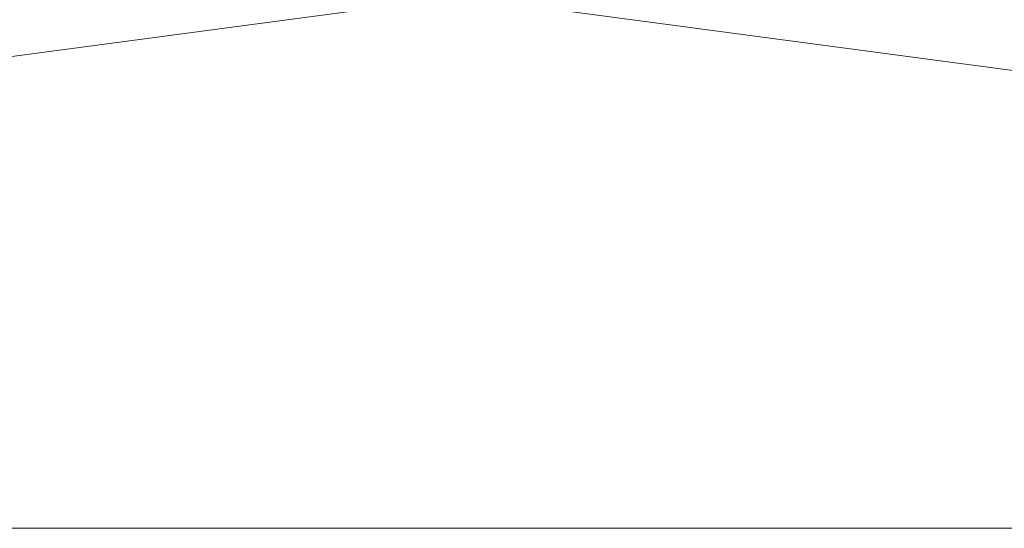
# Model space of a CAD drawing. Header units: millimetres. Extents: x -55 to 55, y 0 to 92.
# Tile 3 of 256: x -5 to 6, y 0 to 6. Entities that reach past the tile are written whole.
import ezdxf

# ---------------------------------------------------------------- set-up
doc = ezdxf.new("R2010")
doc.units = ezdxf.units.MM
doc.layers.add('A-GENM', color=13, linetype='Continuous')

# ---------------------------------------------------------------- blocks, each defined once
blk = doc.blocks.new('Model_LD_FFAS1422-7T9500BT0 - Model_LD_FFAS1422-7T9500BT0-430332-Preview')
at = {"layer": 'A-GENM', "lineweight": 9}
mesh = blk.add_polyface(dxfattribs=at)
corners = [(-45, 6, 65), (-45, 3, 65), (-45, 0, 65), (45, 0, 65), (45, 3, 65), (45, 6, 65), (0, 6, 65)]
mesh.append_faces([[corners[k] for k in face] for face in [(6, 3, 4, 5)]], dxfattribs={"vtx0": -1})
mesh.append_faces([[corners[k] for k in face] for face in [(3, 6, 2)]], dxfattribs={"vtx0": -1, "vtx1": -1})
mesh.append_faces([[corners[k] for k in face] for face in [(1, 2, 6, 0)]], dxfattribs={"vtx1": -1})
mesh = blk.add_polyface(dxfattribs=at)
corners = [(45, 6, -65), (45, 3, -65), (45, 0, -65), (-45, 0, -65), (-45, 3, -65), (-45, 6, -65), (0, 6, -65)]
mesh.append_faces([[corners[k] for k in face] for face in [(6, 3, 4, 5)]], dxfattribs={"vtx0": -1})
mesh.append_faces([[corners[k] for k in face] for face in [(3, 6, 2)]], dxfattribs={"vtx0": -1, "vtx1": -1})
mesh.append_faces([[corners[k] for k in face] for face in [(1, 2, 6, 0)]], dxfattribs={"vtx1": -1})
mesh = blk.add_polyface(dxfattribs=at)
corners = [(-45, 0, -65), (45, 0, -65), (52.071, 0, -62.071), (55, 0, -55), (55, 0, 55), (52.071, 0, 62.071), (45, 0, 65), (-45, 0, 65), (-52.071, 0, 62.071), (-55, 0, 55), (-55, 0, -55), (-52.071, 0, -62.071)]
mesh.append_faces([[corners[k] for k in face] for face in [(9, 10, 3, 4)]], dxfattribs={"vtx1": -1, "vtx3": -1})
mesh.append_faces([[corners[k] for k in face] for face in [(1, 2, 3, 0), (7, 8, 9, 6)]], dxfattribs={"vtx2": -1})
mesh.append_faces([[corners[k] for k in face] for face in [(10, 11, 0, 3), (4, 5, 6, 9)]], dxfattribs={"vtx2": -1, "vtx3": -1})

msp = doc.modelspace()

# ---------------------------------------------------------------- block references
at = {"layer": 'A-GENM', "lineweight": 9}
msp.add_blockref('Model_LD_FFAS1422-7T9500BT0 - Model_LD_FFAS1422-7T9500BT0-430332-Preview', (0, 0), dxfattribs=at)

doc.saveas('drawing.dxf')
